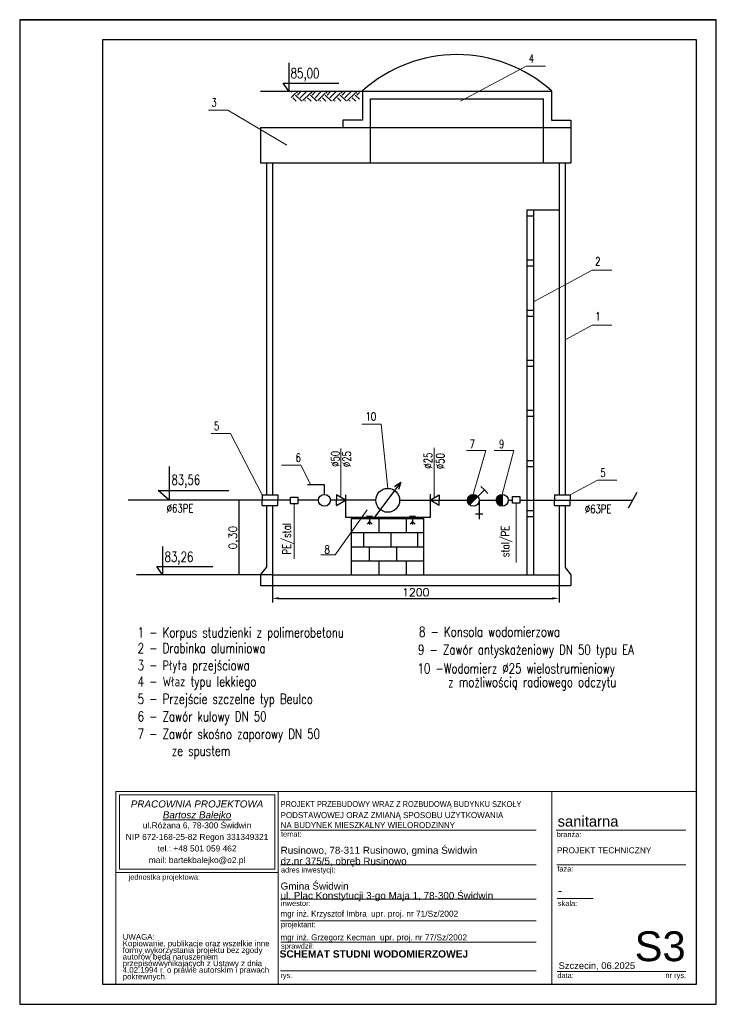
# Model space of a CAD drawing. Extents: x -626 to 6710, y -755 to 2215.
# Tile 3 of 3: x 4610 to 6710, y -755 to 2215. Entities that reach past the tile are written whole.
import ezdxf

# ---------------------------------------------------------------- set-up
doc = ezdxf.new("R2010")
doc.units = 0
doc.header["$LTSCALE"] = 0.1
doc.header["$MEASUREMENT"] = 0
doc.layers.get('0').update_dxf_attribs({"linetype": 'CONTINUOUS'})
doc.layers.get('Defpoints').update_dxf_attribs({"linetype": 'CONTINUOUS'})
for name, color, linetype in [('02_OPIS', 3, 'CONTINUOUS'), ('_odnosniki', 8, 'CONTINUOUS'), ('_TABELA', 7, 'CONTINUOUS'), ('_WodaZ', 4, 'CONTINUOUS'), ('LINIE_TABELI', 7, 'CONTINUOUS'), ('S_RURA', 1, 'CONTINUOUS'), ('STUDNIA', 31, 'CONTINUOUS'), ('TER_ISTN', 8, 'CONTINUOUS')]:
    doc.layers.add(name, color=color, linetype=linetype)
for name, color, linetype, lineweight in [('ARCH TABELA_Nr_Pióra__1', 7, 'CONTINUOUS', 25), ('ARCH TABELA_Nr_Pióra__21', 7, 'CONTINUOUS', 9), ('ARCH TABELA_Nr_Pióra__7', 7, 'CONTINUOUS', 13)]:
    doc.layers.add(name, color=color, linetype=linetype, lineweight=lineweight)
doc.styles.add('GENERATED_STYLE_10', font='ariali.ttf')
doc.styles.add('GENERATED_STYLE_11', font='arialbd.ttf')
doc.styles.add('GENERATED_STYLE_7', font='txt')
doc.styles.add('GENERATED_STYLE_9', font='arial.ttf')
doc.styles.add('ROMANS', font='romans', dxfattribs={"width": 0.8})
doc.styles.get("Standard").update_dxf_attribs({"font": 'txt.shx'})
doc.dimstyles.new('ISO-25', dxfattribs={"dimtxt": 2.5, "dimasz": 2.5, "dimexe": 1.25, "dimexo": 0.625, "dimtad": 1, "dimdec": 4, "dimdsep": 46, "dimtxsty": 'Standard', "dimcen": 2.5, "dimadec": 0, "dimazin": 0, "dimtfac": 1, "dimtdec": 4, "dimtmove": 0, "dimatfit": 3, "dimfxl": 1, "dimtolj": 1, "dimtzin": 0, "dimarcsym": 0})

# ---------------------------------------------------------------- blocks, each defined once
blk = doc.blocks.new('*D18')
at = {"layer": '02_OPIS', "color": 0, "lineweight": -2}
for p, q in [((5299.7, 765.5), (5269.5, 765.5)), ((5270.8, 763.5), (5270.8, 542.5)), ((5299.7, 540.5), (5269.5, 540.5))]:
    blk.add_line(p, q, dxfattribs=at)
at = {"layer": '02_OPIS', "color": 0}
for points in [[(5271.1, 763.5), (5270.4, 763.5), (5270.8, 765.5)], [(5270.4, 542.5), (5271.1, 542.5), (5270.8, 540.5)]]:
    blk.add_solid(points, dxfattribs=at)
at = {"layer": 'Defpoints', "color": 0}
for p in [(5300.3, 765.5), (5270.8, 540.5), (5300.3, 540.5)]:
    blk.add_point(p, dxfattribs=at)
at = {"layer": '02_OPIS', "color": 0, "insert": (5256.1, 653), "char_height": 24, "attachment_point": 5, "rotation": 90}
blk.add_mtext('\\A1;0,30', dxfattribs=at)

msp = doc.modelspace()

# ---------------------------------------------------------------- hatches: boundary and pattern name
at = {"layer": '_WodaZ'}
msp.add_hatch(color=7, dxfattribs=at).paths.add_polyline_path([(6064.39105, 783.54232, 0.4142135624), (6046.39105, 765.54232, 0.4142135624), (6064.39105, 747.54232)])
at = {"layer": 'STUDNIA'}
msp.add_hatch(color=7, dxfattribs=at).paths.add_polyline_path([(5991.07125, 777.16932, 0.6980520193), (5959.34969, 765.51948, 0.2179672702), (5965.58458, 751.89663)])

# ---------------------------------------------------------------- linework, layer by layer
at = {"color": 7}
for p, q in [((5420.78263, 2084.75063), (5420.78263, 1999.29388)), ((5420.78263, 1999.29388), (5403.749, 2024.27876)), ((5403.749, 2024.27876), (5572.16111, 2024.27876)), ((6470.17502, 789.17385), (6443.72126, 741.9108)), ((5040.64463, 625.99907), (5040.64463, 540.54232)), ((5040.64463, 540.54232), (5023.611, 565.5272)), ((5023.611, 565.5272), (5192.02311, 565.5272)), ((5371.80971, 540.54232), (4961.48932, 540.54232))]:
    msp.add_line(p, q, dxfattribs=at)
at = {"layer": '_odnosniki', "color": 7}
for p, q in [((5420.78263, 2084.75063), (5420.78263, 1999.29388)), ((5060.24515, 867.2998), (5060.24515, 765.54232)), ((5027.63824, 795.29303), (5240.49883, 795.29303)), ((5060.24515, 765.54232), (5027.63824, 795.29303)), ((5040.64463, 625.99907), (5040.64463, 540.54232)), ((5371.80971, 562.84051), (5371.80971, 457.25749)), ((6235.80971, 562.84051), (6235.80971, 457.25749)), ((5391.80971, 469.75749), (6215.80971, 469.75749))]:
    msp.add_line(p, q, dxfattribs=at)
at = {"layer": '_odnosniki', "color": 7, "lineweight": 0}
for p, q in [((5938.60265, 1969.13395), (6136.2505, 2075.48721)), ((6136.2505, 2075.48721), (6194.67205, 2075.48721)), ((5179.36552, 1942.85024), (5237.78708, 1942.85024)), ((5237.78708, 1942.85024), (5414.78811, 1836.72198)), ((6159.24473, 1364.23625), (6336.03296, 1459.36506)), ((6336.03296, 1459.36506), (6394.45451, 1459.36506)), ((6253.80971, 1249.41094), (6336.03296, 1293.65483)), ((6336.03296, 1293.65483), (6394.45451, 1293.65483)), ((5641.07493, 994.88984), (5699.49649, 994.88984)), ((5699.49649, 994.88984), (5719.27681, 801.54232)), ((5187.10932, 966.84296), (5245.53088, 966.84296)), ((5245.53088, 966.84296), (5340.58623, 781.60097)), ((5578.22035, 921.63744), (5578.22035, 773.57165)), ((5859.67028, 924.08965), (5859.67028, 773.009)), ((5956.49548, 915.64188), (6014.91704, 915.64188)), ((5977.34969, 783.51948), (6014.91704, 915.64188)), ((6040.62057, 915.77642), (6099.04213, 915.77642)), ((6064.39105, 783.54232), (6099.04213, 915.77642)), ((5398.66408, 871.69794), (5457.08563, 871.69794)), ((5457.08563, 871.69794), (5487.71529, 812.00747)), ((6269.81205, 781.60097), (6352.03529, 825.84486)), ((6352.03529, 825.84486), (6410.45685, 825.84486)), ((5437.22553, 755.34826), (5437.22553, 589.03324)), ((6106.92997, 756.84391), (6106.92997, 578.05283)), ((5561.02191, 600.67243), (5657.07666, 736.40604)), ((5517.20211, 600.67243), (5561.02191, 600.67243))]:
    msp.add_line(p, q, dxfattribs=at)
at = {"layer": '_odnosniki', "color": 252}
msp.add_line((5335.80971, 1999.29388), (5643.08748, 1999.29388), dxfattribs=at)
at = {"layer": '_odnosniki', "color": 7}
for points in [[(5391.80971, 473.09082), (5391.80971, 466.42416), (5371.80971, 469.75749)], [(6215.80971, 473.09082), (6215.80971, 466.42416), (6235.80971, 469.75749)]]:
    msp.add_solid(points, dxfattribs=at)
at = {"layer": '_TABELA', "color": 7}
for p, q in [((4609.8485, 2215.29995), (6709.8485, 2215.29995)), ((6709.8485, 2215.29995), (4609.8485, 2215.29995)), ((4609.8485, 2215.29995), (4609.8485, -754.70005)), ((6709.8485, -754.70005), (6709.8485, 2215.29995)), ((6649.8485, 2154.29995), (4859.8485, 2154.29995)), ((4859.8485, 2154.29995), (4859.8485, -693.70005)), ((6649.8485, -693.70005), (6649.8485, 2154.29995)), ((4859.8485, -693.70005), (6649.8485, -693.70005)), ((4609.8485, -754.70005), (6709.8485, -754.70005))]:
    msp.add_line(p, q, dxfattribs=at)
at = {"layer": 'ARCH TABELA_Nr_Pióra__21', "linetype": 'Continuous'}
for p, q in [((4899.8485, -112.58303), (5389.2102, -112.58303)), ((4899.8485, -693.70005), (4899.8485, -112.58303)), ((4899.8485, -112.58303), (6649.8485, -112.58303)), ((5389.2102, -112.58303), (5389.2102, -693.70005)), ((5389.2102, -357.26388), (5389.2102, -112.58303)), ((6213.67828, -112.58303), (6213.67828, -693.70005)), ((6649.8485, -112.58303), (6649.8485, -693.70005)), ((4910.48679, -346.62558), (4910.48679, -123.22133)), ((4910.48679, -123.22133), (5378.5719, -123.22133)), ((5378.5719, -346.62558), (5378.5719, -123.22133)), ((5389.2102, -693.70005), (5389.2102, -152.58303)), ((5396.4336, -229.58303), (6166.41415, -229.58303)), ((6227.61014, -229.58303), (6617.54482, -229.58303)), ((4910.48679, -346.62558), (5378.5719, -346.62558)), ((5396.4336, -333.58303), (6166.41415, -333.58303)), ((6229.35482, -333.58303), (6617.54482, -333.58303)), ((4899.8485, -357.26388), (5389.2102, -357.26388)), ((5396.4336, -437.58303), (6166.41415, -437.58303)), ((6230.53567, -435.84898), (6338.49844, -435.84898)), ((5396.4336, -502.43982), (6166.41415, -502.43982)), ((5397.50275, -567.2966), (6166.41415, -567.2966)), ((5396.4336, -653.70005), (6166.41415, -653.70005)), ((6230.53567, -655.45935), (6458.71452, -655.45935)), ((6458.71452, -655.45935), (6617.54482, -655.45935)), ((4899.8485, -693.70005), (5389.2102, -693.70005)), ((6649.8485, -693.70005), (5389.2102, -693.70005))]:
    msp.add_line(p, q, dxfattribs=at)
at = {"layer": 'LINIE_TABELI'}
for p, q in [((6709.8485, -754.70005), (6709.8485, 2215.29995)), ((4609.8485, -754.70005), (6709.8485, -754.70005))]:
    msp.add_line(p, q, dxfattribs=at)
at = {"layer": 'S_RURA', "color": 7}
for p, q in [((5426.15641, 765.54232), (4936.73856, 765.54232)), ((5510.35927, 765.54232), (5448.29465, 765.54232)), ((5683.27681, 765.54232), (5546.35927, 765.54232)), ((5755.27681, 765.54232), (5925.91831, 765.54232)), ((5925.91831, 765.54232), (5959.3497, 765.54232)), ((5995.3497, 765.54232), (6046.39156, 765.54232)), ((6082.39105, 765.54232), (6095.64338, 765.54232)), ((6117.78161, 765.54232), (6456.94814, 765.54232))]:
    msp.add_line(p, q, dxfattribs=at)
at = {"layer": 'STUDNIA', "color": 7}
for p, q in [((5643.08748, 2000.32769), (5643.08748, 1912.42155)), ((5643.08748, 1999.5952), (6213.16567, 1999.5952)), ((6188.73305, 1999.29388), (6188.73305, 1999.5952)), ((6213.16567, 2000.32769), (6213.16567, 1912.42155)), ((5667.5201, 1783.9482), (5667.5201, 1976.21194)), ((5667.5201, 1976.21194), (6188.73305, 1976.21194)), ((6188.73305, 1783.9482), (6188.73305, 1976.21194)), ((5584.44344, 1912.42155), (5584.44344, 1890.54232)), ((5643.08748, 1912.42155), (5584.44344, 1912.42155)), ((6213.16567, 1912.42155), (6271.80971, 1912.42155)), ((6271.80971, 1912.42155), (6271.80971, 1890.54232)), ((5335.80971, 1890.54232), (6271.80971, 1890.54232)), ((5335.80971, 1890.54232), (5335.80971, 1783.9482)), ((6271.80971, 1890.54232), (6271.80971, 1783.9482)), ((5335.80971, 1783.9482), (6271.80971, 1783.9482)), ((5353.80971, 1783.9482), (5353.80971, 781.60097)), ((5371.80971, 1783.9482), (5371.80971, 781.60097)), ((6235.80971, 1783.9482), (6235.80971, 781.60097)), ((6253.80971, 1783.9482), (6253.80971, 781.60097)), ((6235.80971, 1640.69084), (6138.38511, 1640.69084)), ((6138.38511, 1640.69084), (6138.38511, 1622.55705)), ((6159.24473, 1640.69084), (6159.24473, 540.54232)), ((6138.38511, 1622.55705), (6138.38511, 540.54232)), ((6159.24473, 1622.55705), (6138.38511, 1622.55705)), ((6159.24473, 1489.56109), (6138.38511, 1489.56109)), ((6138.38511, 1489.56109), (6138.38511, 1471.42729)), ((6159.24473, 1471.42729), (6138.38511, 1471.42729)), ((6159.24473, 1338.43133), (6138.38511, 1338.43133)), ((6138.38511, 1338.43133), (6138.38511, 1320.29753)), ((6159.24473, 1320.29753), (6138.38511, 1320.29753)), ((6138.38511, 1187.30157), (6138.38511, 1169.16778)), ((6159.24473, 1187.30157), (6138.38511, 1187.30157)), ((6159.24473, 1169.16778), (6138.38511, 1169.16778)), ((6159.24473, 1036.17182), (6138.38511, 1036.17182)), ((6138.38511, 1036.17182), (6138.38511, 1018.03802)), ((6159.24473, 1018.03802), (6138.38511, 1018.03802)), ((6159.24473, 885.04206), (6138.38511, 885.04206)), ((6138.38511, 885.04206), (6138.38511, 866.90826)), ((6159.24473, 866.90826), (6138.38511, 866.90826)), ((5528.35927, 812.00747), (5477.16853, 812.00747)), ((5528.35927, 783.54232), (5528.35927, 812.00747)), ((5681.81492, 715.37977), (5758.60101, 819.11244)), ((5758.60101, 819.11244), (5740.12604, 806.62669)), ((5758.60101, 819.11244), (5752.05496, 797.79654)), ((6000.33052, 807.33044), (6010.81994, 796.75221)), ((5340.58623, 781.60097), (5340.58623, 765.54232)), ((5340.58623, 781.60097), (5387.81205, 781.60097)), ((5387.81205, 781.60097), (5387.81205, 765.54232)), ((5564.71168, 781.60097), (5564.71168, 765.54232)), ((5591.72902, 765.54232), (5564.71168, 781.60097)), ((5592.60816, 713.8398), (5592.60816, 782.401)), ((5847.10823, 783.82937), (5847.34422, 713.8398)), ((5847.10823, 765.54232), (5874.12556, 781.60097)), ((5874.12556, 781.60097), (5874.12556, 765.54232)), ((5965.58458, 751.89663), (6010.81994, 796.75221)), ((6010.81994, 796.75221), (6021.30935, 786.17398)), ((6064.39105, 783.54232), (6064.39105, 747.54232)), ((6222.58623, 781.60097), (6222.58623, 765.54232)), ((6222.58623, 781.60097), (6269.81205, 781.60097)), ((6269.81205, 781.60097), (6269.81205, 765.54232)), ((5340.58623, 749.48367), (5340.58623, 765.54232)), ((5340.58623, 749.48367), (5387.81205, 749.48367)), ((5353.80971, 749.48367), (5353.80971, 562.99531)), ((5371.80971, 749.48367), (5371.80971, 540.54232)), ((5387.81205, 749.48367), (5387.81205, 765.54232)), ((5564.71168, 749.48367), (5564.71168, 765.54232)), ((5564.71168, 749.48367), (5591.72902, 765.54232)), ((5874.12556, 749.48367), (5847.10823, 765.54232)), ((5874.12556, 749.48367), (5874.12556, 765.54232)), ((5995.34969, 765.51948), (5995.34969, 708.69367)), ((6222.58623, 749.48367), (6222.58623, 765.54232)), ((6222.58623, 749.48367), (6269.81205, 749.48367)), ((6235.80971, 749.48367), (6235.80971, 540.54232)), ((6253.80971, 749.48367), (6253.80971, 562.99531)), ((6269.81205, 749.48367), (6269.81205, 765.54232)), ((5847.34422, 713.8398), (5592.60816, 713.8398)), ((5655.26304, 717.25263), (5673.53473, 717.25263)), ((5664.39888, 717.25263), (5664.37653, 692.40014)), ((5784.82011, 717.25263), (5803.0918, 717.25263)), ((5793.95595, 717.25263), (5793.9336, 692.40014)), ((5984.03073, 725.2309), (6006.41992, 725.2309)), ((6138.38511, 733.9123), (6138.38511, 715.77851)), ((6159.24473, 733.9123), (6138.38511, 733.9123)), ((6159.24473, 715.77851), (6138.38511, 715.77851)), ((5609.98152, 540.54232), (5609.98152, 710.85814)), ((5609.98152, 710.85814), (5828.57211, 710.85814)), ((5664.51098, 701.63038), (5657.53281, 693.88977)), ((5664.51098, 701.63038), (5672.20724, 693.77292)), ((5692.65939, 710.85814), (5692.65939, 668.27918)), ((5775.33727, 710.85814), (5775.33727, 668.27918)), ((5794.06806, 701.63038), (5787.08989, 693.88977)), ((5794.06806, 701.63038), (5801.76431, 693.77292)), ((5828.57211, 540.54232), (5828.57211, 710.85814)), ((5609.98152, 668.27918), (5828.57211, 668.27918)), ((5645.7802, 668.27918), (5645.7802, 625.70023)), ((5728.45807, 668.27918), (5728.45807, 625.70023)), ((5809.43125, 668.27918), (5809.43125, 625.70023)), ((5609.98152, 625.70023), (5828.57211, 625.70023)), ((5663.21636, 625.70023), (5663.21636, 583.12128)), ((5745.89423, 625.70023), (5745.89423, 583.12128)), ((5609.98152, 583.12128), (5828.57211, 583.12128)), ((5692.65939, 583.12128), (5692.65939, 540.54232)), ((5775.33727, 583.12128), (5775.33727, 540.54232)), ((5335.80971, 540.54232), (5353.80971, 562.99531)), ((5335.80971, 540.54232), (5335.80971, 509.04232)), ((5371.80971, 540.54232), (6235.80971, 540.54232)), ((6253.80971, 562.99531), (6271.80971, 540.54232)), ((6271.80971, 540.54232), (6271.80971, 509.04232)), ((5335.80971, 509.04232), (6271.80971, 509.04232))]:
    msp.add_line(p, q, dxfattribs=at)
for points in [[(5426.15641, 775.29304), (5448.29465, 775.29304), (5448.29465, 755.34826), (5426.15641, 755.34826)], [(6095.64338, 776.78869), (6117.78161, 776.78869), (6117.78161, 756.84391), (6095.64338, 756.84391)]]:
    msp.add_lwpolyline(points, close=True, dxfattribs=at)
for centre, radius in [((5528.35927, 765.54232), 18), ((5719.27681, 765.54232), 36), ((5977.34969, 765.51948), 18), ((6064.39105, 765.54232), 18)]:
    msp.add_circle(centre, radius, dxfattribs=at)
msp.add_arc((5928.12658, 1684.80457), 425.20833, 47.90579067, 132.09420933, dxfattribs=at)
at = {"layer": 'TER_ISTN', "color": 252}
for p, q in [((5427.97423, 1997.1867), (5430.08141, 1999.29388)), ((5427.97423, 1980.34871), (5441.36992, 1993.74441)), ((5446.98258, 1993.74441), (5441.43311, 1999.29388)), ((5446.98258, 1988.13175), (5458.14471, 1999.29388)), ((5455.40157, 1979.71276), (5474.98269, 1999.29388)), ((5463.82056, 1971.29377), (5486.2712, 1993.74441)), ((5491.88386, 1993.74441), (5486.33439, 1999.29388)), ((5491.88386, 1988.13175), (5503.04599, 1999.29388)), ((5500.30285, 1979.71276), (5519.88397, 1999.29388)), ((5508.72184, 1971.29377), (5531.17248, 1993.74441)), ((5536.78514, 1993.74441), (5531.23567, 1999.29388)), ((5536.78514, 1988.13175), (5547.94727, 1999.29388)), ((5545.20413, 1979.71276), (5564.78526, 1999.29388)), ((5553.62312, 1971.29377), (5576.07376, 1993.74441)), ((5581.68642, 1993.74441), (5576.13695, 1999.29388)), ((5581.68642, 1988.13175), (5592.84856, 1999.29388)), ((5590.10541, 1979.71276), (5609.68654, 1999.29388)), ((5598.5244, 1971.29377), (5620.97504, 1993.74441)), ((5626.5877, 1993.74441), (5621.03823, 1999.29388)), ((5626.5877, 1988.13175), (5633.77251, 1995.31655)), ((5443.36981, 1969.29388), (5432.95093, 1979.71276)), ((5460.20779, 1969.29388), (5441.36992, 1988.13175)), ((5471.43311, 1969.29388), (5469.43322, 1971.29377)), ((5488.27109, 1969.29388), (5477.85221, 1979.71276)), ((5505.10907, 1969.29388), (5486.2712, 1988.13175)), ((5516.33439, 1969.29388), (5514.3345, 1971.29377)), ((5533.17237, 1969.29388), (5522.75349, 1979.71276)), ((5550.01035, 1969.29388), (5531.17248, 1988.13175)), ((5561.23567, 1969.29388), (5559.23578, 1971.29377)), ((5578.07365, 1969.29388), (5567.65477, 1979.71276)), ((5594.91163, 1969.29388), (5576.07376, 1988.13175)), ((5606.13695, 1969.29388), (5604.13706, 1971.29377)), ((5622.97493, 1969.29388), (5612.55605, 1979.71276)), ((5633.77251, 1975.33428), (5620.97504, 1988.13175))]:
    msp.add_line(p, q, dxfattribs=at)

# ---------------------------------------------------------------- texts
at = {"layer": '02_OPIS', "color": 7, "style": 'ROMANS', "width": 0.75}
for s, height, p in [('4', 25, (6144.63482, 2085.69578)), ('85,00', 30, (5426.68052, 2038.87337)), ('3', 25, (5187.74985, 1953.05882)), ('2', 25, (6344.41728, 1473.64055)), ('1', 25, (6344.41728, 1307.93032)), ('10', 25, (5652.25076, 1005.88951)), ('5', 25, (5195.49364, 977.05154)), ('7', 25, (5966.43835, 923.16734)), ('9', 25, (6054.7196, 923.14771)), ('6', 25, (5441.6518, 881.90651)), ('83,56', 30, (5067.26806, 812.67154)), ('5', 25, (6360.41961, 836.05344)), ('%%C63PE', 25, (5052.96973, 728.97654)), ('%%C63PE', 25, (6313.5998, 726.86489)), ('8', 25, (5528.73829, 604.68259)), ('83,26', 30, (5046.54252, 580.12181)), ('8 - Konsola wodomierzowa', 30, (5813.75622, 353.98844)), ('1 - Korpus studzienki z polimerobetonu', 30, (4965.35391, 352.22743)), ('2 - Drabinka aluminiowa', 30, (4965.35391, 304.58368)), ('9 - Zawór antyskażeniowy DN 50 typu EA', 30, (5810.72543, 300.11987)), ('3 - Płyta przejściowa ', 30, (4965.35391, 253.01742)), ('10 -Wodomierz %%C25 wielostrumieniowy ', 30, (5809.20318, 243.44149)), ('4 - Właz typu lekkiego ', 30, (4965.35391, 204.04328)), ('z możliwością radiowego odczytu', 30, (5901.57013, 202.24229)), ('5 - Przejście szczelne typ Beulco ', 30, (4965.35391, 151.37107)), ('6 - Zawór kulowy DN 50', 30, (4965.35391, 98.61156)), ('7 - Zawór skośno zaporowy DN 50', 30, (4965.35391, 45.93936)), ('ze spustem', 30, (5068.3727, -5.05189))]:
    msp.add_text(s, height=height, dxfattribs=at).set_placement(p)
for s, p in [('%%C50', (5573.76911, 866.31945)), ('%%C25', (5608.19785, 865.84795)), ('%%C25', (5853.50997, 861.12227)), ('%%C50', (5890.01074, 859.78172)), ('PE/stal', (5427.18924, 601.94949)), ('stal/PE', (6085.84886, 594.00996))]:
    msp.add_text(s, height=25, rotation=90, dxfattribs=at).set_placement(p)
at = {"layer": '_odnosniki', "color": 7, "insert": (5803.80971, 488.00749), "char_height": 24, "attachment_point": 5}
msp.add_mtext('\\A1;1200', dxfattribs=at)
at = {"layer": 'ARCH TABELA_Nr_Pióra__1', "color": 7, "linetype": 'Continuous', "style": 'GENERATED_STYLE_7', "width": 0.9}
msp.add_text('PROJEKT PRZEBUDOWY WRAZ Z ROZBUDOWĄ BUDYNKU SZKOŁY', height=18, dxfattribs=at).set_placement((5396.4336, -159.61124))
at = {"layer": 'ARCH TABELA_Nr_Pióra__1', "color": 7, "linetype": 'Continuous', "style": 'GENERATED_STYLE_7'}
for s, p in [('PODSTAWOWEJ ORAZ ZMIANĄ SPOSOBU UŻYTKOWANIA', (5396.4336, -193.09635)), ('NA BUDYNEK MIESZKALNY WIELORODZINNY', (5396.4336, -223.15935))]:
    msp.add_text(s, height=18, dxfattribs=at).set_placement(p)
at = {"layer": 'ARCH TABELA_Nr_Pióra__1', "linetype": 'Continuous', "insert": (5393.27905, -591.67027), "char_height": 22, "attachment_point": 1, "style": 'GENERATED_STYLE_11'}
msp.add_mtext('SCHEMAT STUDNI WODOMIERZOWEJ', dxfattribs=at)
at = {"layer": 'ARCH TABELA_Nr_Pióra__21', "linetype": 'Continuous', "insert": (5396.4336, -443.71069), "char_height": 21.2765961, "attachment_point": 7, "line_spacing_factor": 0.807442, "style": 'GENERATED_STYLE_9'}
msp.add_mtext('{Gmina Świdwin\\Pul. Plac Konstytucji 3-go Maja 1, 78-300 Świdwin}', dxfattribs=at)
at = {"layer": 'ARCH TABELA_Nr_Pióra__7', "linetype": 'Continuous'}
for s, insert, char_height, attachment_point, line_spacing_factor, style in [('{PRACOWNIA PROJEKTOWA\\P\\LBartosz Balejko}', (5144.52935, -139.71371), 21.2765982, 2, 0.926719, 'GENERATED_STYLE_10'), ('{Rusinowo, 78-311 Rusinowo, gmina Świdwin \\Pdz.nr 375/5, obręb Rusinowo}', (5396.4336, -339.71069), 21.2765961, 7, 0.918867, 'GENERATED_STYLE_9'), ('PROJEKT TECHNICZNY', (6229.35482, -281.12579), 18, 1, 0.923713, 'GENERATED_STYLE_9')]:
    msp.add_mtext(s, dxfattribs=dict(at, insert=insert, char_height=char_height, attachment_point=attachment_point, line_spacing_factor=line_spacing_factor, style=style))
at = {"layer": 'ARCH TABELA_Nr_Pióra__7', "linetype": 'Continuous', "style": 'GENERATED_STYLE_9'}
for s, insert, char_height, width, attachment_point, line_spacing_factor in [('{ul.Różana 6, 78-300 Świdwin\\PNIP 672-168-25-82 Regon 331349321\\Ptel.: +48 501 059 462\\Pmail: bartekbalejko@o2.pl}', (5144.52935, -205.90929), 18.0851735, 468.0851064, 2, 1.156383), ('{UWAGA:\\PKopiowanie, publikacje oraz wszelkie inne formy wykorzystania projektu bez zgody autorów będą naruszeniem przepisówwynikających z Ustawy z dnia 4.02.1994 r. o prawie autorskim i prawach pokrewnych.}', (4920.35896, -542.72569), 17.0212766, 448.3407782, 1, 0.703415)]:
    msp.add_mtext(s, dxfattribs=dict(at, insert=insert, char_height=char_height, width=width, attachment_point=attachment_point, line_spacing_factor=line_spacing_factor))
for s, insert, char_height, attachment_point in [('sanitarna', (6231.47716, -186.61537), 31.915957, 1), ('{temat:}', (5397.50275, -233.23057), 15.957979, 1), ('{branża:}', (6228.79099, -234.45762), 15.957979, 1), ('{adres inwestycji:}', (5397.50275, -341.19629), 15.9579787, 1), ('{faza:}', (6230.53567, -338.08735), 15.957979, 1), ('{jednostka projektowa:}', (4938.14105, -362.72592), 15.9579787, 1), ('-', (6231.26643, -394.72444), 31.91596, 1), ('{inwestor:}', (5397.50275, -442.08735), 15.9579714, 1), ('{skala:}', (6232.30163, -442.27763), 15.957979, 1), ('{projektant:}', (5397.50275, -506.08735), 15.9579787, 1), ('S3', (6617.54482, -534.60178), 90, 3), ('{sprawdził:}', (5397.71658, -570.94414), 15.9579787, 1), ('Szczecin, 06.2025', (6234.40269, -627.96566), 20.2127554, 1), ('{rys.}', (5395.7102, -659.41507), 15.957979, 1), ('{data:}', (6230.67397, -659.41507), 15.957979, 1), ('{nr rys.}', (6556.75076, -659.10689), 15.957979, 1)]:
    msp.add_mtext(s, dxfattribs=dict(at, insert=insert, char_height=char_height, attachment_point=attachment_point))
at = {"layer": 'ARCH TABELA_Nr_Pióra__7', "color": 0, "linetype": 'Continuous', "char_height": 18, "attachment_point": 1, "style": 'GENERATED_STYLE_7'}
for s, insert, width in [('mgr inż. Krzysztof Imbra  \\fArial|b0|i0|c238;upr. proj. nr 71/Sz/2002', (5396.2102, -472.25046), 759.0746624), ('mgr inż. Grzegorz Kecman  \\fArial|b0|i0|c238;upr. proj. nr 77/Sz/2002', (5396.2102, -543.68359), 737.160071)]:
    msp.add_mtext(s, dxfattribs=dict(at, insert=insert, width=width))

# ---------------------------------------------------------------- dimensions: what is measured, and where the dimension line sits
at = {"layer": '02_OPIS', "color": 7}
dim = msp.add_linear_dim(base=(5270.76764, 540.54232), p1=(5300.32125, 765.54232), p2=(5300.32125, 540.54232), angle=90, text='0,30', dimstyle='ISO-25', override={"dimtxt": 24, "dimasz": 2}, dxfattribs=at)
dim.commit()
dim.dimension.update_dxf_attribs({"geometry": '*D18', "text_midpoint": (5256.14264, 653.04232)})

doc.saveas('drawing.dxf')
